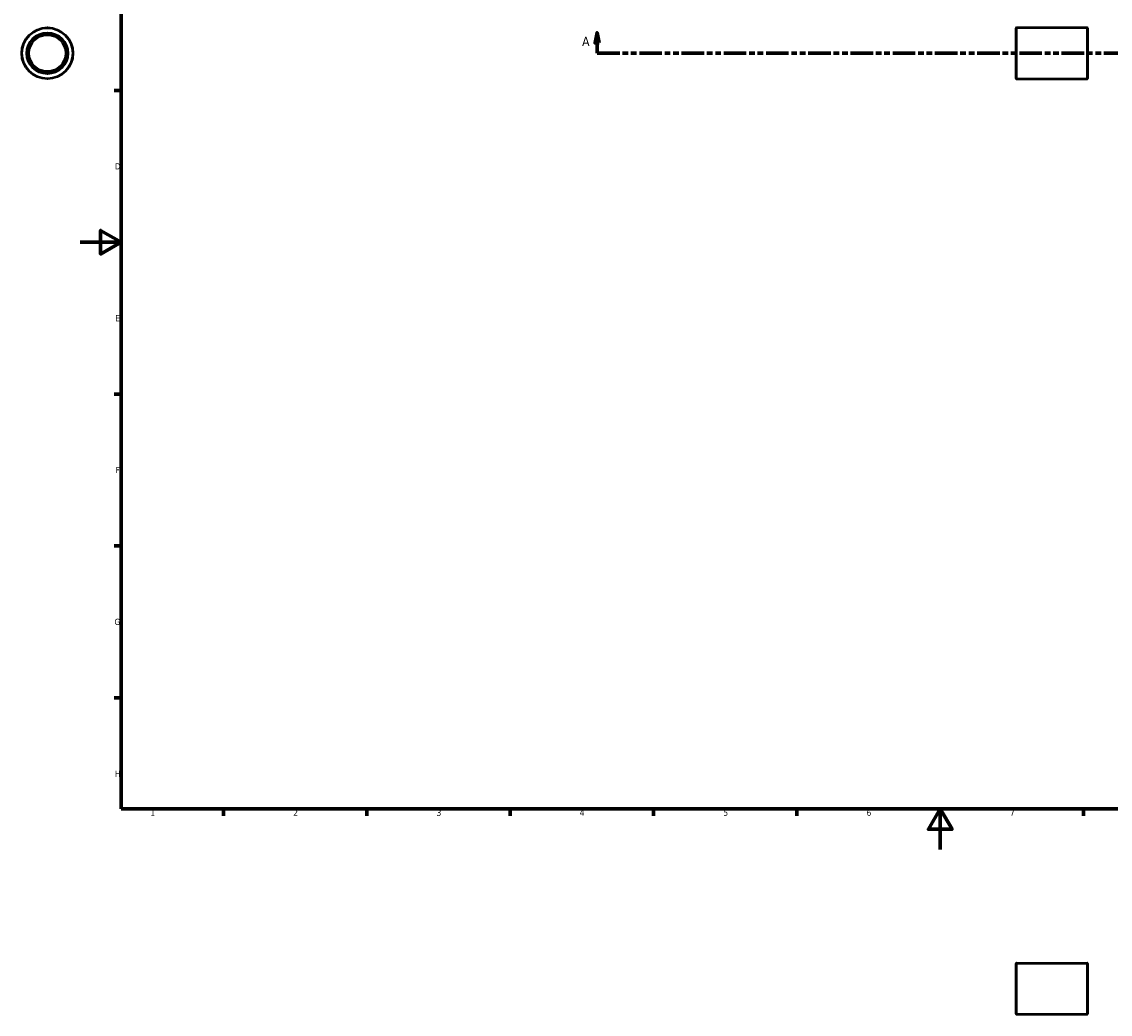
# Model space of a CAD drawing. Header units: millimetres. Extents: x -64 to 1041, y -80 to 957.
# Tile 1 of 5: x -29 to 504, y -80 to 405. Entities that reach past the tile are written whole.
import ezdxf

# ---------------------------------------------------------------- set-up
doc = ezdxf.new("R2010")
doc.units = ezdxf.units.MM
doc.linetypes.add('DOUBLE_DASH_CHAIN', pattern=[1.2403, 0.6614, -0.0827, 0.1654, -0.0827, 0.1654, -0.0827])
for name, color, linetype, lineweight in [('Border (ANSI)', 7, 'Continuous', 70), ('Section Line (ANSI)', 7, 'DOUBLE_DASH_CHAIN', 70), ('Visible (ANSI)', 7, 'Continuous', 50), ('Visible Narrow (ANSI)', 7, 'Continuous', 35)]:
    doc.layers.add(name, color=color, linetype=linetype, lineweight=lineweight)
doc.styles.add('Label Text (ANSI)', font='tahoma.ttf')
doc.styles.add('Note Text (ANSI)', font='tahoma.ttf')

# ---------------------------------------------------------------- blocks, each defined once
blk = doc.blocks.new('Borders Default Border')
at = {"layer": 'Border (ANSI)'}
for p, q in [((20, 371.25), (16.55, 371.25)), ((20, 222.75), (16.55, 222.75)), ((20, 148.5), (16.55, 148.5)), ((20, 74.25), (16.55, 74.25)), ((70.08, 20), (70.08, 16.55)), ((140.17, 20), (140.17, 16.55)), ((210.25, 20), (210.25, 16.55)), ((280.33, 20), (280.33, 16.55)), ((350.42, 20), (350.42, 16.55)), ((490.58, 20), (490.58, 16.55))]:
    blk.add_line(p, q, dxfattribs=at)
at = {"layer": 'Border (ANSI)', "flags": 128}
for points in [[(20, 20), (20, 574), (821, 574), (821, 20), (20, 20)], [(0, 297), (20, 297), (10, 302.77), (10, 291.23), (20, 297)], [(420.5, 0), (420.5, 20), (414.73, 10), (426.27, 10), (420.5, 20)]]:
    blk.add_lwpolyline(points, dxfattribs=at)
at = {"layer": 'Border (ANSI)', "char_height": 3.05, "attachment_point": 7, "style": 'Note Text (ANSI)'}
for s, insert in [('D', (16.96, 332.6)), ('E', (17.21, 258.35)), ('F', (17.29, 184.1)), ('G', (16.81, 109.79)), ('H', (16.97, 35.6)), ('1', (34.35, 16.55)), ('2', (104.2, 16.55)), ('3', (174.26, 16.49)), ('4', (244.23, 16.55)), ('5', (314.48, 16.49)), ('6', (384.49, 16.49)), ('7', (454.6, 16.55))]:
    blk.add_mtext(s, dxfattribs=dict(at, insert=insert))
blk = doc.blocks.new('2dTransSection0')
at = {"layer": 'Section Line (ANSI)', "linetype": 'Continuous'}
for p, q in [((252.73, 399.43), (251.73, 394.43)), ((252.73, 394.43), (252.73, 399.43)), ((253.73, 394.43), (252.73, 399.43)), ((697.33, 399.43), (696.33, 394.43)), ((697.33, 394.43), (697.33, 399.43)), ((698.33, 394.43), (697.33, 399.43)), ((251.73, 394.43), (253.73, 394.43)), ((252.73, 389.43), (252.73, 394.43)), ((696.33, 394.43), (698.33, 394.43)), ((697.33, 389.43), (697.33, 394.43)), ((252.73, 389.43), (263.78, 389.43)), ((686.29, 389.43), (697.33, 389.43))]:
    blk.add_line(p, q, dxfattribs=at)
at = {"layer": 'Section Line (ANSI)', "linetype": 'DOUBLE_DASH_CHAIN', "ltscale": 16.645576}
blk.add_line((252.73, 389.43), (697.33, 389.43), dxfattribs=at)
at = {"layer": 'Section Line (ANSI)', "linetype": 'Continuous', "flags": 128}
for points in [[(253.73, 394.43), (252.73, 399.43), (251.73, 394.43), (253.73, 394.43)], [(698.33, 394.43), (697.33, 399.43), (696.33, 394.43), (698.33, 394.43)]]:
    blk.add_lwpolyline(points, dxfattribs=at)
at = {"layer": 'Section Line (ANSI)'}
for points in [[(253.73, 394.43), (252.73, 399.43), (251.73, 394.43), (253.73, 394.43)], [(698.33, 394.43), (697.33, 399.43), (696.33, 394.43), (698.33, 394.43)]]:
    blk.add_solid(points, dxfattribs=at)
at = {"layer": 'Section Line (ANSI)', "char_height": 4.57, "attachment_point": 7, "style": 'Label Text (ANSI)'}
for insert in [(245.37, 392.93), (700.8, 392.93)]:
    blk.add_mtext('A', dxfattribs=dict(at, insert=insert))

msp = doc.modelspace()

# ---------------------------------------------------------------- linework, layer by layer
at = {"layer": 'Visible (ANSI)'}
for p, q in [((457.531, 377.127), (457.531, 401.727)), ((457.731, 401.927), (492.331, 401.927)), ((492.531, 401.727), (492.531, 377.127)), ((457.731, 376.927), (492.331, 376.927)), ((457.531, -80.271), (457.531, -55.671)), ((457.731, -55.471), (492.331, -55.471)), ((492.531, -55.671), (492.531, -80.271)), ((457.731, -80.471), (492.331, -80.471))]:
    msp.add_line(p, q, dxfattribs=at)
for radius in [12.5, 10, 9]:
    msp.add_circle((-16.041, 389.427), radius, dxfattribs=at)
for centre, start, end in [((457.731, 401.727), 90, 180), ((492.331, 401.727), 0, 90), ((457.731, 377.127), 180, 270), ((492.331, 377.127), 270, 0), ((457.731, -55.671), 90, 180), ((492.331, -55.671), 0, 90), ((457.731, -80.271), 180, 270), ((492.331, -80.271), 270, 0)]:
    msp.add_arc(centre, 0.2, start, end, dxfattribs=at)
at = {"layer": 'Visible Narrow (ANSI)'}
for p, q in [((457.731, 401.773), (457.731, 377.081)), ((492.331, 377.081), (492.331, 401.773)), ((457.731, -55.625), (457.731, -80.317)), ((492.331, -80.317), (492.331, -55.625))]:
    msp.add_line(p, q, dxfattribs=at)
for radius in [12.3, 10.2]:
    msp.add_circle((-16.041, 389.427), radius, dxfattribs=at)

# ---------------------------------------------------------------- block references
msp.add_blockref('Borders Default Border', (0, 0))
at = {"layer": 'Section Line (ANSI)'}
msp.add_blockref('2dTransSection0', (0, 0), dxfattribs=at)

doc.saveas('drawing.dxf')
